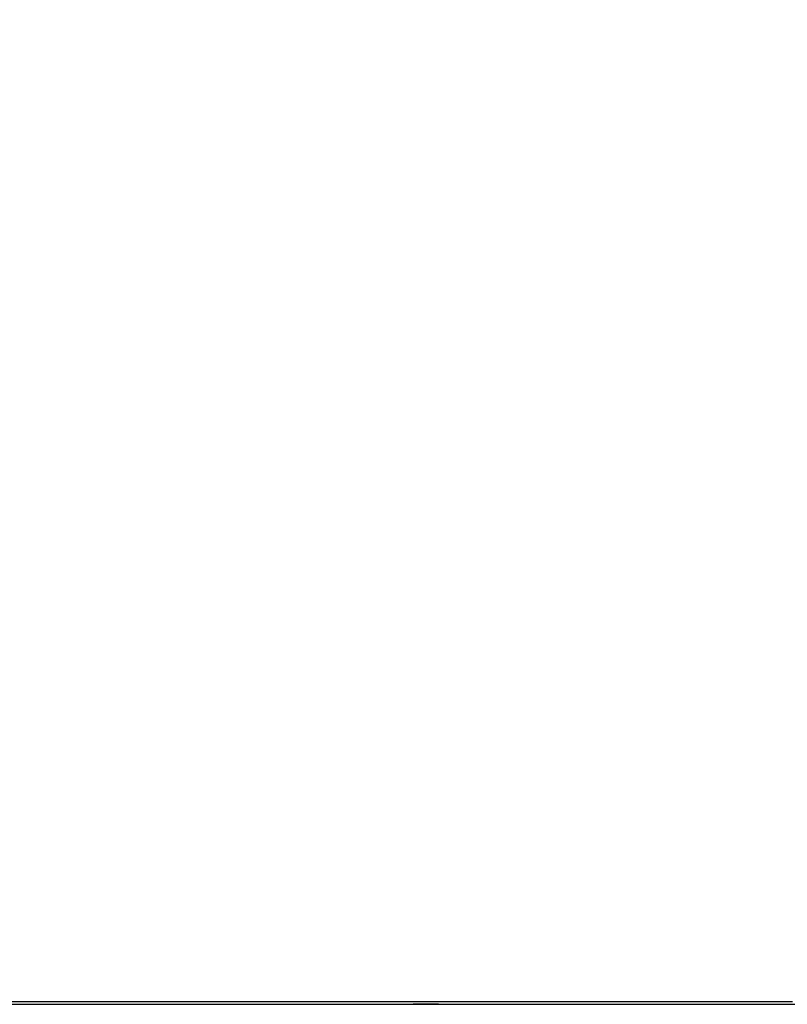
# Model space of a CAD drawing. Header units: millimetres. Extents: x 20 to 26560, y 16 to 17993.
# Tile 89 of 95: x 21702 to 22266, y 6648 to 7371. Entities that reach past the tile are written whole.
import ezdxf

# ---------------------------------------------------------------- set-up
doc = ezdxf.new("R2010")
doc.units = ezdxf.units.MM

msp = doc.modelspace()

# ---------------------------------------------------------------- linework, layer by layer
at = {"color": 7, "linetype": 'Continuous', "lineweight": 25, "ltscale": 2}
for p, q in [((19731.26, 6647.65), (22559.5, 6647.65)), ((22009.42, 6647.65), (21990.7, 6647.65))]:
    msp.add_line(p, q, dxfattribs=at)
at = {"color": 7, "linetype": 'Continuous', "lineweight": 25, "ltscale": 2, "flags": 128}
msp.add_lwpolyline([(21687.61, 6649.61), (21703.13, 6649.61), (21710.89, 6649.61), (21726.41, 6649.61), (21734.17, 6649.61), (21741.92, 6649.61), (21757.44, 6649.61), (21765.2, 6649.61), (21780.72, 6649.61), (21788.48, 6649.61), (21803.99, 6649.61), (21811.75, 6649.61), (21819.51, 6649.61), (21835.03, 6649.61), (21842.79, 6649.61), (21858.31, 6649.61), (21866.06, 6649.61), (21881.58, 6649.61), (21889.34, 6649.61), (21904.86, 6649.61), (21912.62, 6649.61), (21920.38, 6649.61), (21935.89, 6649.61), (21943.65, 6649.61), (21959.17, 6649.61), (21966.93, 6649.61), (21982.45, 6649.61), (21990.21, 6649.61), (22005.72, 6649.61), (22013.48, 6649.61), (22021.24, 6649.61), (22036.76, 6649.61), (22044.52, 6649.61), (22060.03, 6649.61), (22067.79, 6649.61), (22083.31, 6649.61), (22091.07, 6649.61), (22106.59, 6649.61), (22114.35, 6649.61), (22122.1, 6649.61), (22137.62, 6649.61), (22145.38, 6649.61), (22160.9, 6649.61), (22168.66, 6649.61), (22184.17, 6649.61), (22191.93, 6649.61), (22199.69, 6649.61), (22215.21, 6649.61), (22222.97, 6649.61), (22238.49, 6649.61), (22246.24, 6649.61), (22261.76, 6649.61), (22269.52, 6649.61)], dxfattribs=at)
at = {"color": 8, "linetype": 'Continuous', "lineweight": 25, "ltscale": 2}
for points, knots in [([(22171.82, 7958.28), (22123.79, 7932.45), (22003.06, 7867.5), (21809.53, 7763.5), (21591.32, 7646.24), (21373.09, 7528.99), (21154.85, 7411.73), (20609.26, 7118.6), (20136.4, 6864.56), (19736.28, 6649.61)], [0, 0, 0, 0, 0.059202, 0.148801, 0.238401, 0.328001, 0.417601, 0.507201, 1, 1, 1, 1]), ([(21985.67, 7950.55), (21924.47, 7927.29), (21760.41, 7864.93), (21493.45, 7763.5), (21184.8, 7646.24), (20876.16, 7528.99), (20567.51, 7411.73), (19795.89, 7118.6), (19127.14, 6864.56), (18561.29, 6649.61)], [0, 0, 0, 0, 0.0536126, 0.1437446, 0.2338768, 0.3240089, 0.4141411, 0.5042732, 1, 1, 1, 1])]:
    msp.add_open_spline(points, degree=3, knots=knots, dxfattribs=at)

doc.saveas('drawing.dxf')
